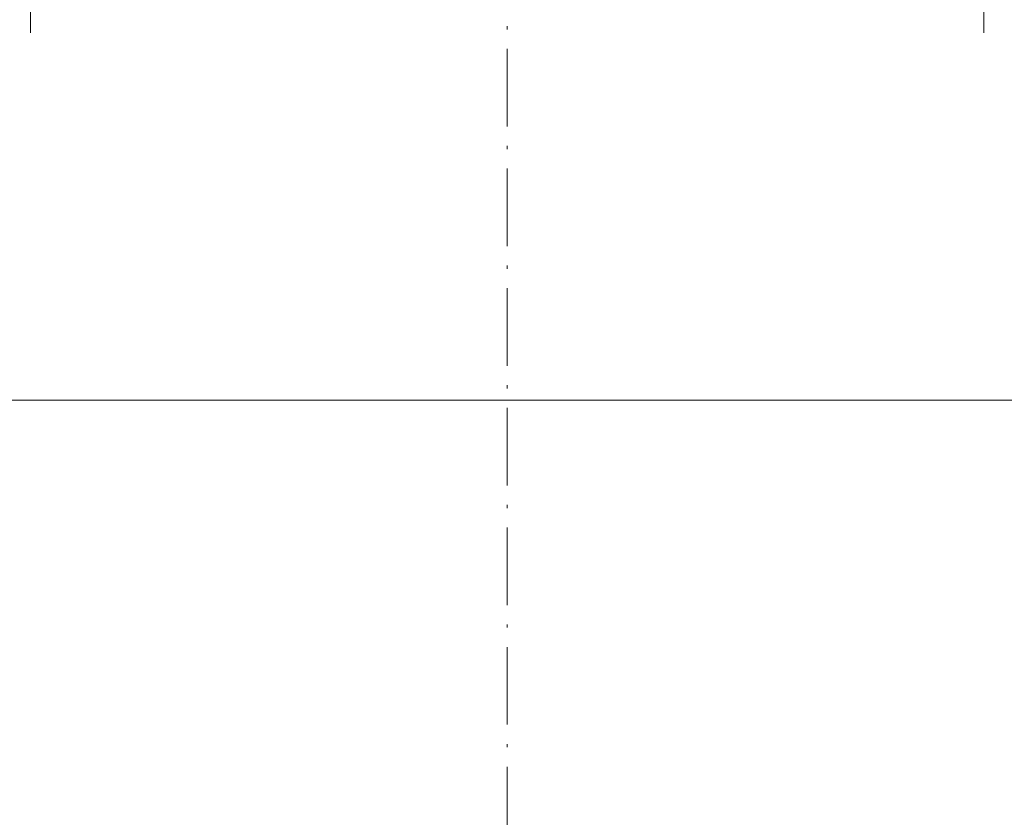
# Model space of a CAD drawing. Extents: x -1351 to 1763, y -1300 to 612.
# Tile 39 of 81: x -114 to 38, y 8 to 131. Entities that reach past the tile are written whole.
import ezdxf

# ---------------------------------------------------------------- set-up
doc = ezdxf.new("R2010")
doc.units = 0
doc.linetypes.add('DASHDOT', pattern=[18.5, 12, -3, 0.5, -3])

msp = doc.modelspace()

# ---------------------------------------------------------------- linework, layer by layer
at = {"color": 7, "linetype": 'DASHDOT', "lineweight": 18}
for p, q in [((-112.1, 129.05), (-112.1, 321.1)), ((35.31, 321.1), (35.31, 129.05)), ((-38.4, 237.56), (-38.4, -16.11))]:
    msp.add_line(p, q, dxfattribs=at)
at = {"color": 7, "lineweight": 18}
for p, q in [((-126.36, 72.23), (-38.4, 72.23)), ((-38.4, 72.23), (51.66, 72.23))]:
    msp.add_line(p, q, dxfattribs=at)

doc.saveas('drawing.dxf')
